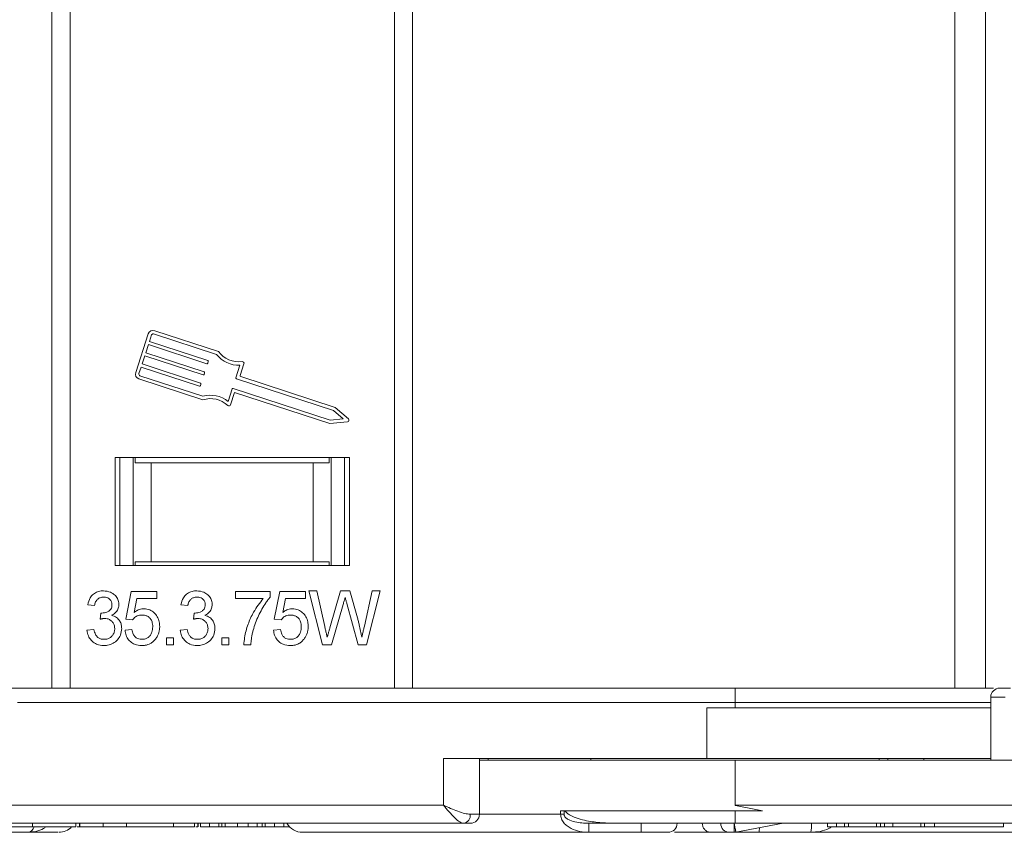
# Model space of a CAD drawing. Header units: millimetres. Extents: x 8853 to 11418, y 45 to 1005.
# Tile 7 of 256: x 9334 to 9389, y 263 to 308. Entities that reach past the tile are written whole.
import ezdxf

# ---------------------------------------------------------------- set-up
doc = ezdxf.new("R2010")
doc.units = ezdxf.units.MM

msp = doc.modelspace()

# ---------------------------------------------------------------- linework, layer by layer
at = {"color": 7, "linetype": 'Continuous', "lineweight": 15}
for p, q in [((9386.112, 346.171), (9386.112, 271.171)), ((9387.812, 271.171), (9387.812, 346.171)), ((9336.014, 344.529), (9336.014, 271.171)), ((9356.014, 344.529), (9356.014, 271.171)), ((9337.014, 343.61), (9337.014, 271.171)), ((9355.014, 271.171), (9355.014, 343.61)), ((9341.358, 290.824), (9340.658, 288.68)), ((9341.536, 290.766), (9341.42, 290.408)), ((9345.141, 289.688), (9341.655, 290.826)), ((9345.255, 289.849), (9341.713, 291.005)), ((9341.361, 290.23), (9341.216, 289.783)), ((9344.599, 289.173), (9341.361, 290.23)), ((9341.42, 290.408), (9344.657, 289.352)), ((9341.157, 289.605), (9341.012, 289.158)), ((9344.395, 288.548), (9341.157, 289.605)), ((9341.216, 289.783), (9344.453, 288.727)), ((9341.012, 289.158), (9344.249, 288.102)), ((9344.688, 289.293), (9344.658, 289.204)), ((9346.218, 288.398), (9346.443, 289.089)), ((9346.455, 288.519), (9346.666, 289.165)), ((9340.953, 288.979), (9340.837, 288.622)), ((9340.897, 288.504), (9344.384, 287.366)), ((9344.191, 287.923), (9340.953, 288.979)), ((9344.484, 288.668), (9344.454, 288.578)), ((9340.839, 288.325), (9344.381, 287.169)), ((9344.28, 288.042), (9344.25, 287.953)), ((9351.629, 286.583), (9346.248, 288.339)), ((9351.724, 286.75), (9346.485, 288.459)), ((9345.789, 287.082), (9346.014, 287.773)), ((9345.924, 286.89), (9346.149, 287.581)), ((9346.073, 287.803), (9351.455, 286.047)), ((9346.149, 287.581), (9351.433, 285.857)), ((9352.173, 286.109), (9351.629, 286.583)), ((9351.724, 286.75), (9352.463, 286.106)), ((9351.433, 285.857), (9352.409, 285.941)), ((9351.455, 286.047), (9352.173, 286.109)), ((9339.514, 283.971), (9352.514, 283.971)), ((9339.514, 277.971), (9339.514, 283.971)), ((9339.781, 283.971), (9339.781, 277.971)), ((9340.514, 283.971), (9340.514, 277.971)), ((9340.637, 283.671), (9340.637, 283.971)), ((9341.514, 283.671), (9340.637, 283.671)), ((9341.514, 278.171), (9341.514, 283.671)), ((9341.514, 283.671), (9350.514, 283.671)), ((9350.514, 283.671), (9350.514, 278.171)), ((9351.392, 283.671), (9350.514, 283.671)), ((9351.392, 283.971), (9351.392, 283.671)), ((9351.514, 277.971), (9351.514, 283.971)), ((9352.247, 277.971), (9352.247, 283.971)), ((9352.514, 283.971), (9352.514, 277.971)), ((9340.637, 277.971), (9340.637, 278.171)), ((9340.637, 278.171), (9341.514, 278.171)), ((9341.514, 278.171), (9350.514, 278.171)), ((9350.514, 278.171), (9351.392, 278.171)), ((9351.392, 278.171), (9351.392, 277.971)), ((9352.514, 277.971), (9339.514, 277.971)), ((9340.105, 274.994), (9340.413, 276.533)), ((9340.413, 276.533), (9341.836, 276.533)), ((9341.836, 276.533), (9341.836, 276.148)), ((9346.198, 276.148), (9346.198, 276.533)), ((9346.198, 276.533), (9348.121, 276.533)), ((9348.121, 276.533), (9348.121, 276.222)), ((9348.347, 274.994), (9348.654, 276.533)), ((9348.654, 276.533), (9350.077, 276.533)), ((9350.077, 276.533), (9350.077, 276.148)), ((9351.02, 273.571), (9350.264, 276.571)), ((9350.264, 276.571), (9350.701, 276.571)), ((9350.701, 276.571), (9351.146, 274.598)), ((9351.438, 274.524), (9352.03, 276.571)), ((9352.03, 276.571), (9352.539, 276.571)), ((9352.539, 276.571), (9352.968, 275.068)), ((9353.346, 274.61), (9353.789, 276.571)), ((9354.226, 276.571), (9353.47, 273.571)), ((9353.789, 276.571), (9354.226, 276.571)), ((9340.727, 276.148), (9340.574, 275.371)), ((9341.836, 276.148), (9340.727, 276.148)), ((9347.737, 276.148), (9346.198, 276.148)), ((9348.969, 276.148), (9348.816, 275.371)), ((9350.077, 276.148), (9348.969, 276.148)), ((9338.38, 275.764), (9337.995, 275.802)), ((9343.171, 275.802), (9343.555, 275.764)), ((9352.17, 275.816), (9351.52, 273.571)), ((9353.005, 273.571), (9352.378, 275.864)), ((9338.684, 274.994), (9338.723, 275.34)), ((9340.489, 274.956), (9340.105, 274.994)), ((9343.859, 274.994), (9343.899, 275.34)), ((9348.731, 274.956), (9348.347, 274.994)), ((9337.956, 274.379), (9338.341, 274.417)), ((9340.066, 274.379), (9340.451, 274.417)), ((9343.132, 274.379), (9343.517, 274.417)), ((9348.308, 274.379), (9348.693, 274.417)), ((9342.369, 273.956), (9342.753, 273.956)), ((9342.369, 273.571), (9342.369, 273.956)), ((9342.753, 273.956), (9342.753, 273.571)), ((9345.434, 273.571), (9345.434, 273.956)), ((9345.434, 273.956), (9345.819, 273.956)), ((9345.819, 273.956), (9345.819, 273.571)), ((9342.753, 273.571), (9342.369, 273.571)), ((9345.819, 273.571), (9345.434, 273.571)), ((9347.044, 273.571), (9346.66, 273.571)), ((9351.52, 273.571), (9351.02, 273.571)), ((9353.47, 273.571), (9353.005, 273.571)), ((9333.202, 271.171), (9336.3, 271.171)), ((9336.3, 271.171), (9337.014, 271.171)), ((9355.014, 271.171), (9337.014, 271.171)), ((9355.014, 271.171), (9355.728, 271.171)), ((9355.728, 271.171), (9373.917, 271.171)), ((9373.917, 270.371), (9373.917, 271.171)), ((9388.102, 270.671), (9388.102, 267.171)), ((9388.902, 270.671), (9388.102, 270.671)), ((9334.102, 270.371), (9373.917, 270.371)), ((9372.355, 270.071), (9372.355, 267.271)), ((9388.102, 270.071), (9372.355, 270.071)), ((9373.917, 270.371), (9373.917, 270.071)), ((9373.917, 270.371), (9388.102, 270.371)), ((9357.731, 267.271), (9357.731, 264.671)), ((9372.355, 267.271), (9357.731, 267.271)), ((9359.731, 264.171), (9359.731, 267.271)), ((9373.917, 267.171), (9359.731, 267.171)), ((9360.21, 267.271), (9360.21, 267.171)), ((9365.917, 267.271), (9365.917, 267.171)), ((9372.355, 267.271), (9388.102, 267.271)), ((9373.917, 264.671), (9373.917, 267.171)), ((9373.917, 267.171), (9390.102, 267.171)), ((9381.917, 267.171), (9381.917, 267.271)), ((9382.395, 267.271), (9382.395, 267.171)), ((9384.395, 267.171), (9384.395, 267.271)), ((9357.731, 264.671), (9317.917, 264.671)), ((9413.731, 264.671), (9373.917, 264.671)), ((9359.222, 264.171), (9359.731, 264.171)), ((9359.731, 264.171), (9364.234, 264.171)), ((9364.234, 264.371), (9375.433, 264.371)), ((9364.234, 264.171), (9364.234, 264.371)), ((9364.427, 264.171), (9364.234, 264.171)), ((9364.427, 264.171), (9364.427, 264.371)), ((9373.917, 263.671), (9373.917, 264.371)), ((9317.917, 263.671), (9358.849, 263.671)), ((9333.367, 263.471), (9334.925, 263.471)), ((9334.925, 263.671), (9334.925, 263.471)), ((9334.925, 263.471), (9337.328, 263.471)), ((9337.328, 263.671), (9337.328, 263.471)), ((9337.54, 263.671), (9337.54, 263.471)), ((9337.557, 263.671), (9337.557, 263.471)), ((9338.849, 263.671), (9338.849, 263.471)), ((9340.146, 263.671), (9340.146, 263.471)), ((9342.258, 263.471), (9343.919, 263.471)), ((9342.752, 263.671), (9342.752, 263.471)), ((9343.919, 263.671), (9343.919, 263.471)), ((9344.098, 263.671), (9344.098, 263.471)), ((9344.125, 263.671), (9344.125, 263.471)), ((9344.25, 263.671), (9344.25, 263.471)), ((9344.25, 263.471), (9344.76, 263.471)), ((9344.76, 263.671), (9344.76, 263.471)), ((9344.76, 263.471), (9345.279, 263.471)), ((9345.279, 263.671), (9345.279, 263.471)), ((9345.439, 263.671), (9345.439, 263.471)), ((9345.619, 263.671), (9345.619, 263.471)), ((9345.619, 263.471), (9346.31, 263.471)), ((9346.31, 263.671), (9346.31, 263.471)), ((9346.31, 263.471), (9346.904, 263.471)), ((9346.904, 263.671), (9346.904, 263.471)), ((9346.904, 263.471), (9347.404, 263.471)), ((9347.404, 263.671), (9347.404, 263.471)), ((9347.683, 263.671), (9347.683, 263.471)), ((9347.809, 263.471), (9347.845, 263.471)), ((9347.845, 263.671), (9347.845, 263.471)), ((9347.845, 263.471), (9348.362, 263.471)), ((9348.362, 263.671), (9348.362, 263.471)), ((9348.362, 263.471), (9348.872, 263.471)), ((9348.872, 263.671), (9348.872, 263.471)), ((9348.872, 263.471), (9349.202, 263.471)), ((9367.362, 263.671), (9365.805, 263.671)), ((9365.805, 263.671), (9365.805, 263.171)), ((9368.699, 263.671), (9368.699, 263.171)), ((9373.917, 263.671), (9414.849, 263.671)), ((9373.962, 263.18), (9376.583, 263.671)), ((9379.051, 263.671), (9379.051, 263.471)), ((9379.051, 263.471), (9379.545, 263.471)), ((9379.545, 263.671), (9379.545, 263.471)), ((9379.993, 263.671), (9379.993, 263.471)), ((9379.993, 263.471), (9380.166, 263.471)), ((9380.206, 263.671), (9380.206, 263.471)), ((9381.765, 263.471), (9380.206, 263.471)), ((9381.765, 263.671), (9381.765, 263.471)), ((9381.986, 263.671), (9381.986, 263.471)), ((9382.216, 263.671), (9382.216, 263.471)), ((9382.515, 263.471), (9382.6, 263.471)), ((9382.674, 263.671), (9382.674, 263.471)), ((9382.674, 263.471), (9384.232, 263.471)), ((9384.232, 263.671), (9384.232, 263.471)), ((9384.232, 263.471), (9384.425, 263.471)), ((9384.425, 263.671), (9384.425, 263.471)), ((9384.425, 263.471), (9384.981, 263.471)), ((9384.981, 263.671), (9384.981, 263.471)), ((9384.981, 263.471), (9388.812, 263.471)), ((9388.812, 263.671), (9388.812, 263.471)), ((9332.761, 263.171), (9334.68, 263.171)), ((9365.805, 263.171), (9368.699, 263.171)), ((9375.233, 263.171), (9378.118, 263.171)), ((9375.583, 263.171), (9375.71, 263.171))]:
    msp.add_line(p, q, dxfattribs=at)
for centre, radius, start, end in [((9341.626, 290.737), 0.282, 71.9297, 161.9297), ((9341.626, 290.737), 0.094, 71.9297, 161.9297), ((9346.384, 290.672), 1.584, 218.3704, 272.1664), ((9346.384, 290.672), 1.396, 216.112, 277.4447), ((9344.614, 289.218), 0.047, 251.9297, 341.9297), ((9344.643, 289.307), 0.047, 341.9297, 71.9297), ((9346.577, 289.194), 0.094, 341.9297, 97.4447), ((9340.926, 288.593), 0.282, 161.9297, 251.9297), ((9340.926, 288.593), 0.094, 161.9297, 251.9297), ((9344.41, 288.593), 0.047, 251.9297, 341.9297), ((9344.439, 288.682), 0.047, 341.9297, 71.9297), ((9346.5, 288.504), 0.047, 161.9297, 251.9297), ((9344.206, 287.968), 0.047, 251.9297, 341.9297), ((9344.235, 288.057), 0.047, 341.9297, 71.9297), ((9346.263, 288.384), 0.047, 161.9297, 251.9297), ((9344.807, 285.839), 1.584, 51.693, 105.489), ((9346.059, 287.758), 0.047, 71.9297, 161.9297), ((9344.807, 285.839), 1.396, 46.4147, 107.7474), ((9345.834, 286.919), 0.094, 226.4147, 341.9297), ((9352.401, 286.035), 0.094, 274.9512, 48.9082), ((9388.602, 270.671), 0.5, 90, 180), ((9358.775, 264.116), 0.451, 279.5202, 7.0813), ((9359.231, 264.171), 0.5, 270, 0), ((9334.643, 263.56), 0.391, 275.4925, 346.8448), ((9336.392, 264.171), 1, 270, 315.4794), ((9349.917, 264.171), 1, 210, 270), ((9370.199, 263.671), 0.5, 270, 0), ((9373.618, 263.67), 0.499, 179.9065, 269.9062), ((9394.044, 263.546), 20.177, 179.6451, 181.0649), ((9374.55, 263.394), 0.718, 341.956, 2.0515), ((9376.579, 263.547), 1.584, 346.2747, 4.4968), ((9373.87, 263.671), 0.5, 270, 280.6197)]:
    msp.add_arc(centre, radius, start, end, dxfattribs=at)
for points, knots in [([(9337.995, 275.802), (9338.03, 275.934), (9338.088, 276.155), (9338.301, 276.396), (9338.538, 276.531), (9338.739, 276.569), (9338.85, 276.571), (9338.872, 276.571)], [0, 0, 0, 0, 0.317224, 0.527348, 0.737548, 0.948132, 1, 1, 1, 1]), ([(9338.872, 276.571), (9339.007, 276.556), (9339.229, 276.531), (9339.497, 276.362), (9339.653, 276.155), (9339.72, 275.958), (9339.724, 275.843), (9339.726, 275.809)], [0, 0, 0, 0, 0.31604, 0.521255, 0.727841, 0.918246, 1, 1, 1, 1]), ([(9343.171, 275.802), (9343.206, 275.934), (9343.263, 276.155), (9343.477, 276.396), (9343.714, 276.531), (9343.915, 276.569), (9344.026, 276.571), (9344.048, 276.571)], [0, 0, 0, 0, 0.317224, 0.527348, 0.737548, 0.948132, 1, 1, 1, 1]), ([(9344.048, 276.571), (9344.183, 276.556), (9344.405, 276.531), (9344.672, 276.362), (9344.828, 276.155), (9344.895, 275.958), (9344.9, 275.843), (9344.902, 275.809)], [0, 0, 0, 0, 0.31604, 0.521255, 0.727841, 0.918246, 1, 1, 1, 1]), ([(9338.884, 276.225), (9338.816, 276.219), (9338.698, 276.209), (9338.55, 276.12), (9338.441, 275.988), (9338.397, 275.86), (9338.382, 275.778), (9338.38, 275.764)], [0, 0, 0, 0, 0.26847, 0.468995, 0.669856, 0.940289, 1, 1, 1, 1]), ([(9339.341, 275.796), (9339.336, 275.853), (9339.325, 275.963), (9339.235, 276.093), (9339.117, 276.182), (9338.996, 276.22), (9338.915, 276.224), (9338.884, 276.225)], [0, 0, 0, 0, 0.241872, 0.466389, 0.6563, 0.86642, 1, 1, 1, 1]), ([(9344.06, 276.225), (9343.992, 276.219), (9343.874, 276.209), (9343.726, 276.12), (9343.617, 275.988), (9343.573, 275.86), (9343.558, 275.778), (9343.555, 275.764)], [0, 0, 0, 0, 0.26847, 0.468995, 0.669856, 0.940289, 1, 1, 1, 1]), ([(9344.517, 275.796), (9344.512, 275.853), (9344.501, 275.963), (9344.41, 276.093), (9344.293, 276.182), (9344.171, 276.22), (9344.091, 276.224), (9344.06, 276.225)], [0, 0, 0, 0, 0.241872, 0.466389, 0.6563, 0.86642, 1, 1, 1, 1]), ([(9346.66, 273.571), (9346.67, 273.705), (9346.701, 274.094), (9346.877, 274.71), (9347.205, 275.459), (9347.546, 275.901), (9347.737, 276.148)], [0, 0, 0, 0, 0.141221, 0.412473, 0.671456, 1, 1, 1, 1]), ([(9348.121, 276.222), (9348.078, 276.17), (9347.993, 276.068), (9347.836, 275.846), (9347.658, 275.553), (9347.466, 275.183), (9347.3, 274.794), (9347.218, 274.523), (9347.177, 274.387)], [0, 0, 0, 0, 0.096269, 0.192865, 0.391303, 0.591, 0.794748, 1, 1, 1, 1]), ([(9352.17, 275.816), (9352.179, 275.849), (9352.198, 275.914), (9352.226, 276.012), (9352.256, 276.11), (9352.274, 276.176), (9352.283, 276.209)], [0, 0, 0, 0, 0.249999, 0.4999982, 0.7499954, 1, 1, 1, 1]), ([(9352.283, 276.209), (9352.288, 276.193), (9352.296, 276.161), (9352.314, 276.096), (9352.334, 276.023), (9352.357, 275.94), (9352.371, 275.889), (9352.378, 275.864)], [0, 0, 0, 0, 0.139865, 0.279703, 0.559326, 0.779667, 1, 1, 1, 1]), ([(9338.779, 275.336), (9338.876, 275.347), (9339.025, 275.363), (9339.192, 275.457), (9339.284, 275.554), (9339.334, 275.67), (9339.339, 275.753), (9339.341, 275.796)], [0, 0, 0, 0, 0.355638, 0.546568, 0.693978, 0.841492, 1, 1, 1, 1]), ([(9339.726, 275.809), (9339.72, 275.741), (9339.707, 275.593), (9339.592, 275.399), (9339.445, 275.277), (9339.35, 275.23), (9339.316, 275.214)], [0, 0, 0, 0, 0.263792, 0.581099, 0.854542, 1, 1, 1, 1]), ([(9340.574, 275.371), (9340.6, 275.391), (9340.653, 275.43), (9340.749, 275.486), (9340.865, 275.536), (9340.974, 275.562), (9341.056, 275.57), (9341.091, 275.571), (9341.109, 275.571)], [0, 0, 0, 0, 0.1682768, 0.3375977, 0.5743874, 0.8180629, 0.9087982, 1, 1, 1, 1]), ([(9341.109, 275.571), (9341.222, 275.56), (9341.432, 275.539), (9341.688, 275.364), (9341.876, 275.136), (9341.976, 274.867), (9341.985, 274.681), (9341.989, 274.6)], [0, 0, 0, 0, 0.230657, 0.42536, 0.619117, 0.832995, 1, 1, 1, 1]), ([(9343.954, 275.336), (9344.051, 275.347), (9344.201, 275.363), (9344.368, 275.457), (9344.46, 275.554), (9344.509, 275.67), (9344.514, 275.753), (9344.517, 275.796)], [0, 0, 0, 0, 0.355638, 0.546568, 0.693978, 0.841492, 1, 1, 1, 1]), ([(9344.902, 275.809), (9344.896, 275.741), (9344.883, 275.593), (9344.767, 275.399), (9344.621, 275.277), (9344.525, 275.23), (9344.492, 275.214)], [0, 0, 0, 0, 0.263792, 0.581099, 0.854542, 1, 1, 1, 1]), ([(9348.816, 275.371), (9348.842, 275.391), (9348.895, 275.43), (9348.991, 275.486), (9349.107, 275.536), (9349.216, 275.562), (9349.298, 275.57), (9349.333, 275.571), (9349.351, 275.571)], [0, 0, 0, 0, 0.1682768, 0.3375977, 0.5743874, 0.8180629, 0.9087982, 1, 1, 1, 1]), ([(9349.351, 275.571), (9349.464, 275.56), (9349.673, 275.539), (9349.93, 275.364), (9350.118, 275.136), (9350.218, 274.867), (9350.227, 274.681), (9350.231, 274.6)], [0, 0, 0, 0, 0.230657, 0.42536, 0.619117, 0.832995, 1, 1, 1, 1]), ([(9338.932, 275.035), (9338.916, 275.035), (9338.882, 275.034), (9338.837, 275.028), (9338.795, 275.021), (9338.758, 275.013), (9338.721, 275.004), (9338.696, 274.998), (9338.684, 274.994)], [0, 0, 0, 0, 0.197787, 0.396403, 0.546954, 0.697654, 0.848787, 1, 1, 1, 1]), ([(9338.723, 275.34), (9338.728, 275.34), (9338.737, 275.339), (9338.751, 275.338), (9338.765, 275.337), (9338.774, 275.336), (9338.779, 275.336)], [0, 0, 0, 0, 0.250087, 0.500185, 0.75003, 1, 1, 1, 1]), ([(9339.495, 274.477), (9339.49, 274.545), (9339.48, 274.672), (9339.385, 274.837), (9339.251, 274.958), (9339.092, 275.027), (9338.982, 275.033), (9338.932, 275.035)], [0, 0, 0, 0, 0.228302, 0.428376, 0.628316, 0.832201, 1, 1, 1, 1]), ([(9339.316, 275.214), (9339.413, 275.181), (9339.597, 275.119), (9339.78, 274.912), (9339.868, 274.689), (9339.876, 274.543), (9339.88, 274.474)], [0, 0, 0, 0, 0.300181, 0.56656, 0.794468, 1, 1, 1, 1]), ([(9341.003, 275.225), (9340.959, 275.223), (9340.87, 275.22), (9340.747, 275.185), (9340.641, 275.121), (9340.569, 275.058), (9340.52, 275), (9340.5, 274.971), (9340.489, 274.956)], [0, 0, 0, 0, 0.215669, 0.438311, 0.626337, 0.821904, 0.910592, 1, 1, 1, 1]), ([(9341.605, 274.577), (9341.599, 274.673), (9341.589, 274.829), (9341.487, 275.025), (9341.357, 275.147), (9341.187, 275.215), (9341.068, 275.222), (9341.003, 275.225)], [0, 0, 0, 0, 0.283054, 0.463078, 0.644303, 0.80492, 1, 1, 1, 1]), ([(9344.108, 275.035), (9344.092, 275.035), (9344.058, 275.034), (9344.012, 275.028), (9343.971, 275.021), (9343.933, 275.013), (9343.896, 275.004), (9343.872, 274.998), (9343.859, 274.994)], [0, 0, 0, 0, 0.197787, 0.396403, 0.546954, 0.697654, 0.848787, 1, 1, 1, 1]), ([(9343.899, 275.34), (9343.904, 275.34), (9343.913, 275.339), (9343.927, 275.338), (9343.941, 275.337), (9343.95, 275.336), (9343.954, 275.336)], [0, 0, 0, 0, 0.250087, 0.500185, 0.75003, 1, 1, 1, 1]), ([(9344.671, 274.477), (9344.665, 274.545), (9344.655, 274.672), (9344.561, 274.837), (9344.427, 274.958), (9344.268, 275.027), (9344.158, 275.033), (9344.108, 275.035)], [0, 0, 0, 0, 0.228302, 0.428376, 0.628316, 0.832201, 1, 1, 1, 1]), ([(9344.492, 275.214), (9344.589, 275.181), (9344.772, 275.119), (9344.956, 274.912), (9345.044, 274.689), (9345.052, 274.543), (9345.055, 274.474)], [0, 0, 0, 0, 0.300181, 0.56656, 0.794468, 1, 1, 1, 1]), ([(9349.244, 275.225), (9349.201, 275.223), (9349.112, 275.22), (9348.989, 275.185), (9348.883, 275.121), (9348.811, 275.058), (9348.762, 275), (9348.741, 274.971), (9348.731, 274.956)], [0, 0, 0, 0, 0.215669, 0.438311, 0.626337, 0.821904, 0.910592, 1, 1, 1, 1]), ([(9349.847, 274.577), (9349.84, 274.673), (9349.83, 274.829), (9349.729, 275.025), (9349.599, 275.147), (9349.429, 275.215), (9349.31, 275.222), (9349.244, 275.225)], [0, 0, 0, 0, 0.283054, 0.463078, 0.644303, 0.80492, 1, 1, 1, 1]), ([(9352.968, 275.068), (9352.984, 275.004), (9353.017, 274.874), (9353.076, 274.631), (9353.141, 274.337), (9353.185, 274.106), (9353.206, 273.991)], [0, 0, 0, 0, 0.181184, 0.362387, 0.681107, 1, 1, 1, 1]), ([(9338.89, 273.533), (9338.753, 273.546), (9338.516, 273.568), (9338.234, 273.76), (9338.048, 273.998), (9337.976, 274.221), (9337.96, 274.35), (9337.956, 274.379)], [0, 0, 0, 0, 0.292815, 0.5052387, 0.7172681, 0.9372488, 1, 1, 1, 1]), ([(9338.341, 274.417), (9338.365, 274.325), (9338.402, 274.179), (9338.52, 274.008), (9338.665, 273.911), (9338.801, 273.881), (9338.884, 273.879), (9338.904, 273.879)], [0, 0, 0, 0, 0.333295, 0.521794, 0.711762, 0.930457, 1, 1, 1, 1]), ([(9339.88, 274.474), (9339.867, 274.35), (9339.844, 274.122), (9339.655, 273.841), (9339.408, 273.641), (9339.137, 273.544), (9338.96, 273.536), (9338.89, 273.533)], [0, 0, 0, 0, 0.2415749, 0.4458686, 0.6495015, 0.861689, 1, 1, 1, 1]), ([(9338.904, 273.879), (9338.971, 273.883), (9339.099, 273.892), (9339.27, 273.981), (9339.398, 274.116), (9339.482, 274.287), (9339.491, 274.414), (9339.495, 274.477)], [0, 0, 0, 0, 0.2144126, 0.4057264, 0.5971115, 0.8009464, 1, 1, 1, 1]), ([(9340.998, 273.533), (9340.862, 273.544), (9340.631, 273.564), (9340.353, 273.743), (9340.173, 273.966), (9340.089, 274.192), (9340.072, 274.334), (9340.066, 274.379)], [0, 0, 0, 0, 0.291276, 0.491608, 0.691693, 0.901657, 1, 1, 1, 1]), ([(9340.451, 274.417), (9340.469, 274.332), (9340.498, 274.19), (9340.611, 274.02), (9340.746, 273.922), (9340.884, 273.883), (9340.967, 273.88), (9341.001, 273.879)], [0, 0, 0, 0, 0.306815, 0.504842, 0.704528, 0.881597, 1, 1, 1, 1]), ([(9341.001, 273.879), (9341.068, 273.884), (9341.194, 273.893), (9341.362, 273.979), (9341.485, 274.11), (9341.587, 274.311), (9341.598, 274.476), (9341.605, 274.577)], [0, 0, 0, 0, 0.194014, 0.361632, 0.529195, 0.708774, 1, 1, 1, 1]), ([(9341.76, 273.897), (9341.78, 273.924), (9341.819, 273.977), (9341.881, 274.087), (9341.94, 274.231), (9341.974, 274.38), (9341.988, 274.504), (9341.989, 274.568), (9341.989, 274.6)], [0, 0, 0, 0, 0.132054, 0.2650714, 0.5023813, 0.7463351, 0.8728185, 1, 1, 1, 1]), ([(9344.066, 273.533), (9343.928, 273.546), (9343.692, 273.568), (9343.41, 273.76), (9343.224, 273.998), (9343.152, 274.221), (9343.136, 274.35), (9343.132, 274.379)], [0, 0, 0, 0, 0.292815, 0.5052387, 0.7172681, 0.9372488, 1, 1, 1, 1]), ([(9343.517, 274.417), (9343.541, 274.325), (9343.578, 274.179), (9343.696, 274.008), (9343.841, 273.911), (9343.977, 273.881), (9344.06, 273.879), (9344.079, 273.879)], [0, 0, 0, 0, 0.333295, 0.521794, 0.711762, 0.930457, 1, 1, 1, 1]), ([(9345.055, 274.474), (9345.043, 274.35), (9345.02, 274.122), (9344.83, 273.841), (9344.584, 273.641), (9344.313, 273.544), (9344.136, 273.536), (9344.066, 273.533)], [0, 0, 0, 0, 0.241575, 0.445869, 0.649502, 0.861689, 1, 1, 1, 1]), ([(9344.079, 273.879), (9344.147, 273.883), (9344.275, 273.892), (9344.446, 273.981), (9344.574, 274.116), (9344.658, 274.287), (9344.666, 274.414), (9344.671, 274.477)], [0, 0, 0, 0, 0.214413, 0.405726, 0.597111, 0.800946, 1, 1, 1, 1]), ([(9347.177, 274.387), (9347.16, 274.322), (9347.126, 274.193), (9347.089, 273.992), (9347.061, 273.784), (9347.05, 273.642), (9347.044, 273.571)], [0, 0, 0, 0, 0.241668, 0.483902, 0.741663, 1, 1, 1, 1]), ([(9349.24, 273.533), (9349.103, 273.544), (9348.872, 273.564), (9348.595, 273.743), (9348.415, 273.966), (9348.331, 274.192), (9348.314, 274.334), (9348.308, 274.379)], [0, 0, 0, 0, 0.2912765, 0.4916078, 0.6916926, 0.9016572, 1, 1, 1, 1]), ([(9348.693, 274.417), (9348.711, 274.332), (9348.74, 274.19), (9348.853, 274.02), (9348.988, 273.922), (9349.125, 273.883), (9349.209, 273.88), (9349.243, 273.879)], [0, 0, 0, 0, 0.306815, 0.504842, 0.704528, 0.881597, 1, 1, 1, 1]), ([(9349.243, 273.879), (9349.31, 273.884), (9349.436, 273.893), (9349.603, 273.979), (9349.727, 274.11), (9349.829, 274.311), (9349.84, 274.476), (9349.847, 274.577)], [0, 0, 0, 0, 0.194014, 0.361632, 0.529195, 0.708774, 1, 1, 1, 1]), ([(9350.231, 274.6), (9350.231, 274.567), (9350.229, 274.5), (9350.218, 274.402), (9350.199, 274.305), (9350.165, 274.187), (9350.106, 274.045), (9350.037, 273.947), (9350.002, 273.897)], [0, 0, 0, 0, 0.132783, 0.26612, 0.393983, 0.522764, 0.757899, 1, 1, 1, 1]), ([(9351.146, 274.598), (9351.161, 274.533), (9351.184, 274.434), (9351.214, 274.3), (9351.237, 274.197), (9351.26, 274.094), (9351.276, 274.025), (9351.283, 273.991)], [0, 0, 0, 0, 0.3211144, 0.4908357, 0.660557, 0.8302785, 1, 1, 1, 1]), ([(9351.283, 273.991), (9351.293, 274.023), (9351.312, 274.087), (9351.346, 274.208), (9351.389, 274.353), (9351.421, 274.467), (9351.438, 274.524)], [0, 0, 0, 0, 0.180188, 0.360382, 0.680191, 1, 1, 1, 1]), ([(9353.206, 273.991), (9353.221, 274.056), (9353.244, 274.156), (9353.274, 274.292), (9353.298, 274.398), (9353.322, 274.504), (9353.338, 274.574), (9353.346, 274.61)], [0, 0, 0, 0, 0.31521, 0.486407, 0.657605, 0.828802, 1, 1, 1, 1]), ([(9341.76, 273.897), (9341.72, 273.85), (9341.639, 273.753), (9341.492, 273.651), (9341.338, 273.581), (9341.207, 273.549), (9341.092, 273.535), (9341.03, 273.533), (9340.998, 273.533)], [0, 0, 0, 0, 0.211748, 0.431084, 0.605762, 0.785965, 0.89257, 1, 1, 1, 1]), ([(9350.002, 273.897), (9349.962, 273.85), (9349.88, 273.753), (9349.733, 273.651), (9349.58, 273.581), (9349.448, 273.549), (9349.334, 273.535), (9349.272, 273.533), (9349.24, 273.533)], [0, 0, 0, 0, 0.2117476, 0.4310836, 0.6057615, 0.7859652, 0.8925705, 1, 1, 1, 1]), ([(9373.917, 271.171), (9375.392, 271.171), (9378.431, 271.171), (9382.165, 271.171), (9385.056, 271.171), (9386.918, 271.171), (9387.895, 271.171), (9388.252, 271.171)], [0, 0, 0, 0, 0.287049, 0.591292, 0.749924, 0.90859, 1, 1, 1, 1]), ([(9389.202, 271.171), (9389.114, 271.171), (9388.937, 271.171), (9388.75, 271.171), (9388.624, 271.171), (9388.609, 271.171), (9388.602, 271.171)], [0, 0, 0, 0, 0.250098, 0.500005, 0.750098, 1, 1, 1, 1]), ([(9357.731, 264.671), (9358.001, 264.555), (9358.419, 264.374), (9358.918, 264.203), (9359.127, 264.181), (9359.222, 264.171)], [0, 0, 0, 0, 0.498405, 0.772925, 1, 1, 1, 1]), ([(9358.849, 263.671), (9358.781, 263.688), (9358.638, 263.724), (9358.359, 263.974), (9358.049, 264.304), (9357.837, 264.549), (9357.731, 264.671)], [0, 0, 0, 0, 0.2343588, 0.4982155, 0.7484812, 1, 1, 1, 1]), ([(9375.433, 264.371), (9375.186, 264.42), (9374.815, 264.492), (9374.319, 264.591), (9374.061, 264.642), (9373.927, 264.669), (9373.917, 264.671)], [0, 0, 0, 0, 0.489561, 0.734535, 0.979561, 1, 1, 1, 1]), ([(9365.805, 263.171), (9365.636, 263.18), (9365.3, 263.198), (9364.889, 263.334), (9364.596, 263.512), (9364.406, 263.691), (9364.263, 263.911), (9364.243, 264.087), (9364.234, 264.171)], [0, 0, 0, 0, 0.250002, 0.499232, 0.632954, 0.75004, 0.88072, 1, 1, 1, 1]), ([(9365.805, 263.671), (9365.545, 263.683), (9365.155, 263.7), (9364.719, 263.841), (9364.524, 263.97), (9364.453, 264.063), (9364.43, 264.126), (9364.428, 264.156), (9364.427, 264.171)], [0, 0, 0, 0, 0.498425, 0.748704, 0.873574, 0.94108, 0.971006, 1, 1, 1, 1]), ([(9364.448, 264.371), (9364.495, 264.323), (9364.59, 264.225), (9364.843, 264.069), (9365.208, 263.922), (9365.794, 263.778), (9366.516, 263.686), (9367.079, 263.676), (9367.362, 263.671)], [0, 0, 0, 0, 0.065491, 0.133589, 0.289109, 0.448973, 0.722973, 1, 1, 1, 1]), ([(9335.671, 263.471), (9335.629, 263.44), (9335.462, 263.316), (9335.122, 263.201), (9334.828, 263.181), (9334.68, 263.171)], [0, 0, 0, 0, 0.143728, 0.570349, 1, 1, 1, 1]), ([(9337.402, 263.471), (9337.414, 263.471), (9337.488, 263.471), (9337.53, 263.471), (9337.538, 263.471), (9337.54, 263.471)], [0, 0, 0, 0, 0.116908, 0.707952, 1, 1, 1, 1]), ([(9337.54, 263.471), (9337.551, 263.471), (9337.623, 263.471), (9337.698, 263.471), (9337.713, 263.471), (9337.72, 263.471)], [0, 0, 0, 0, 0.071274, 0.507862, 1, 1, 1, 1]), ([(9337.557, 263.471), (9337.561, 263.471), (9337.572, 263.471), (9337.718, 263.471), (9338.115, 263.471), (9338.684, 263.471), (9339.387, 263.471), (9339.885, 263.471), (9340.146, 263.471)], [0, 0, 0, 0, 0.096905, 0.2925, 0.46579, 0.639193, 0.810645, 1, 1, 1, 1]), ([(9340.146, 263.471), (9340.28, 263.471), (9340.748, 263.471), (9341.451, 263.471), (9342.123, 263.471), (9342.561, 263.471), (9342.734, 263.471), (9342.747, 263.471), (9342.752, 263.471)], [0, 0, 0, 0, 0.0972635, 0.3419838, 0.5130447, 0.6843019, 0.8923804, 1, 1, 1, 1]), ([(9344.004, 263.471), (9344.031, 263.471), (9344.093, 263.471), (9344.096, 263.471), (9344.098, 263.471)], [0, 0, 0, 0, 0.428437, 1, 1, 1, 1]), ([(9345.279, 263.471), (9345.294, 263.471), (9345.323, 263.471), (9345.365, 263.471), (9345.403, 263.471), (9345.427, 263.471), (9345.439, 263.471)], [0, 0, 0, 0, 0.275241, 0.550482, 0.775241, 1, 1, 1, 1]), ([(9345.439, 263.471), (9345.458, 263.471), (9345.495, 263.471), (9345.543, 263.471), (9345.585, 263.471), (9345.608, 263.471), (9345.619, 263.471)], [0, 0, 0, 0, 0.308896, 0.617792, 0.808896, 1, 1, 1, 1]), ([(9347.404, 263.471), (9347.437, 263.471), (9347.488, 263.471), (9347.55, 263.471), (9347.598, 263.471), (9347.642, 263.471), (9347.669, 263.471), (9347.683, 263.471)], [0, 0, 0, 0, 0.310606, 0.482888, 0.655191, 0.82758, 1, 1, 1, 1]), ([(9347.683, 263.471), (9347.697, 263.471), (9347.727, 263.471), (9347.769, 263.471), (9347.808, 263.471), (9347.833, 263.471), (9347.845, 263.471)], [0, 0, 0, 0, 0.27018, 0.54036, 0.770179, 1, 1, 1, 1]), ([(9372.099, 263.671), (9372.104, 263.618), (9372.114, 263.511), (9372.188, 263.368), (9372.299, 263.256), (9372.436, 263.184), (9372.534, 263.175), (9372.581, 263.171)], [0, 0, 0, 0, 0.1954811, 0.3907897, 0.5909181, 0.8035303, 1, 1, 1, 1]), ([(9373.867, 263.671), (9373.875, 263.63), (9373.889, 263.555), (9373.911, 263.433), (9373.931, 263.333), (9373.946, 263.258), (9373.958, 263.197), (9373.961, 263.186), (9373.962, 263.18)], [0, 0, 0, 0, 0.158364, 0.294648, 0.500171, 0.631321, 0.75836, 1, 1, 1, 1]), ([(9379.265, 263.471), (9379.217, 263.44), (9379.024, 263.316), (9378.631, 263.201), (9378.289, 263.181), (9378.118, 263.171)], [0, 0, 0, 0, 0.143728, 0.570349, 1, 1, 1, 1]), ([(9379.545, 263.471), (9379.553, 263.471), (9379.564, 263.471), (9379.663, 263.471), (9379.77, 263.471), (9379.887, 263.471), (9379.961, 263.471), (9379.993, 263.471)], [0, 0, 0, 0, 0.441322, 0.598348, 0.756856, 0.895495, 1, 1, 1, 1]), ([(9381.986, 263.471), (9381.94, 263.471), (9381.848, 263.471), (9381.79, 263.471), (9381.77, 263.471), (9381.766, 263.471), (9381.765, 263.471)], [0, 0, 0, 0, 0.243238, 0.486568, 0.742114, 1, 1, 1, 1]), ([(9382.216, 263.471), (9382.187, 263.471), (9382.136, 263.471), (9382.061, 263.471), (9382.014, 263.471), (9381.99, 263.471), (9381.986, 263.471)], [0, 0, 0, 0, 0.364246, 0.622323, 0.945339, 1, 1, 1, 1]), ([(9382.674, 263.471), (9382.67, 263.471), (9382.665, 263.471), (9382.607, 263.471), (9382.532, 263.471), (9382.434, 263.471), (9382.325, 263.471), (9382.251, 263.471), (9382.216, 263.471)], [0, 0, 0, 0, 0.3727162, 0.5486281, 0.6836918, 0.7935027, 0.903383, 1, 1, 1, 1]), ([(9382.295, 263.471), (9382.326, 263.471), (9382.397, 263.471), (9382.472, 263.471), (9382.515, 263.471)], [0, 0, 0, 0, 0.430341, 1, 1, 1, 1]), ([(9334.68, 263.171), (9335.064, 263.171), (9335.847, 263.171), (9336.368, 263.171), (9336.332, 263.171), (9336.32, 263.171)], [0, 0, 0, 0, 0.386616, 0.787148, 1, 1, 1, 1]), ([(9349.917, 263.171), (9349.967, 263.171), (9350.069, 263.171), (9350.907, 263.171), (9352.276, 263.171), (9354.205, 263.171), (9356.62, 263.171), (9359.43, 263.171), (9362.498, 263.171), (9364.716, 263.171), (9365.805, 263.171)], [0, 0, 0, 0, 0.119843, 0.244, 0.371208, 0.5, 0.628792, 0.756, 0.880157, 1, 1, 1, 1]), ([(9368.699, 263.171), (9368.888, 263.171), (9369.179, 263.171), (9369.529, 263.171), (9369.767, 263.171), (9369.961, 263.171), (9370.148, 263.171), (9370.179, 263.171), (9370.199, 263.171)], [0, 0, 0, 0, 0.239443, 0.369607, 0.5, 0.630164, 0.760557, 1, 1, 1, 1]), ([(9370.549, 263.171), (9370.738, 263.171), (9371.746, 263.171), (9372.918, 263.171), (9373.87, 263.171)], [0, 0, 0, 0, 0.187553, 1, 1, 1, 1]), ([(9373.617, 263.171), (9373.652, 263.171), (9373.706, 263.171), (9373.921, 263.171), (9374.133, 263.171), (9374.387, 263.171), (9374.75, 263.171), (9375.043, 263.171), (9375.233, 263.171)], [0, 0, 0, 0, 0.2394429, 0.3696073, 0.4999999, 0.6301644, 0.7605571, 1, 1, 1, 1]), ([(9378.118, 263.171), (9379.168, 263.171), (9381.305, 263.171), (9384.202, 263.171), (9386.805, 263.171), (9388.975, 263.171), (9390.64, 263.171), (9391.707, 263.171), (9392.207, 263.171), (9392.16, 263.171), (9392.146, 263.171)], [0, 0, 0, 0, 0.1282995, 0.261217, 0.3974019, 0.5352813, 0.6731607, 0.8093456, 0.9422631, 1, 1, 1, 1])]:
    msp.add_open_spline(points, degree=3, knots=knots, dxfattribs=at)
for points in [[(9359.231, 263.671), (9359.214, 263.671), (9359.178, 263.671), (9358.959, 263.671), (9358.849, 263.671)], [(9373.917, 263.671), (9372.808, 263.671), (9370.592, 263.671), (9368.439, 263.671), (9367.362, 263.671)]]:
    msp.add_open_spline(points, degree=3, dxfattribs=at)

doc.saveas('drawing.dxf')
